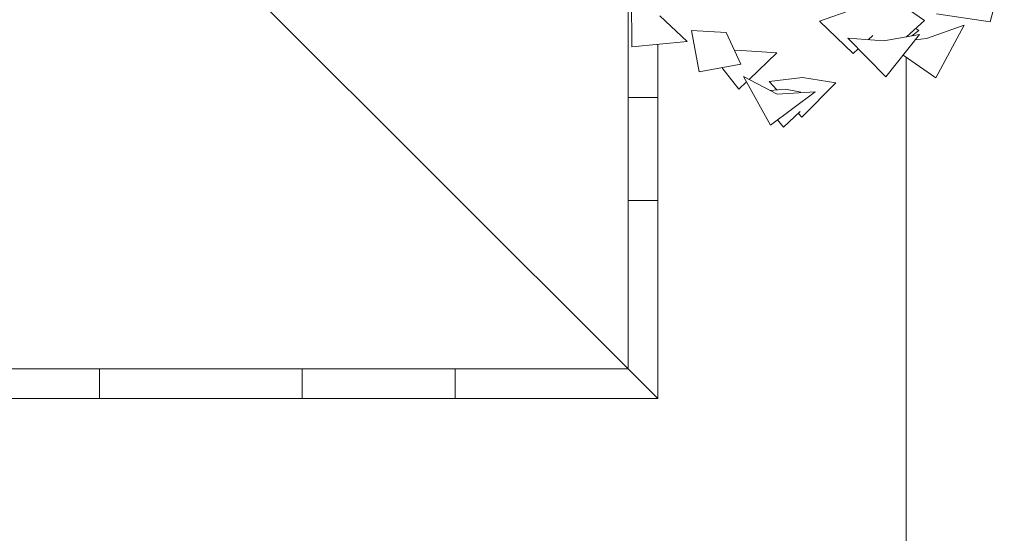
# Model space of a CAD drawing. Header units: millimetres. Extents: x -2624 to 101766, y -16 to 109490.
# Tile 6 of 153: x 95579 to 100535, y 27798 to 30387. Entities that reach past the tile are written whole.
import ezdxf

# ---------------------------------------------------------------- set-up
doc = ezdxf.new("R2010")
doc.units = ezdxf.units.MM
doc.header["$MEASUREMENT"] = 0
for name, color, linetype in [('Nouveau_Terrain _ Modifié.Terrain', 7, 'Continuous'), ('Nouveau_VRD _ Voirie 3d.VRD', 7, 'Continuous'), ('Nouveau_VRD _ Végétation.VRD', 7, 'Continuous'), ('VRD _ Bordure.VRD', 7, 'Continuous')]:
    doc.layers.add(name, color=color, linetype=linetype)

# ---------------------------------------------------------------- blocks, each defined once
blk = doc.blocks.new('Élément de coupe_26')
at = {"layer": 'Nouveau_Terrain _ Modifié.Terrain', "color": 7, "linetype": 'Continuous', "lineweight": 15}
blk.add_line((100041.3, 15746.7), (100041.3, 30197.2), dxfattribs=at)
blk = doc.blocks.new('Élément de coupe_32')
at = {"layer": 'VRD _ Bordure.VRD', "color": 7, "linetype": 'Continuous', "lineweight": 15}
for p, q in [((98791.3, 30263.1), (98791.3, 30015.1)), ((98668, 29995.1), (98641.3, 29995.1)), ((98671.6, 29995.1), (98668, 29995.1)), ((98678.3, 29995.1), (98671.6, 29995.1)), ((98686.7, 29995.1), (98678.3, 29995.1)), ((98791.3, 29995.1), (98686.7, 29995.1)), ((98791.3, 30015.1), (98791.3, 29995.1)), ((98791.3, 29995.1), (98791.3, 29495.1)), ((98791.3, 29495.1), (98791.3, 29475.1)), ((98641.3, 29475.1), (98668, 29475.1)), ((98668, 29475.1), (98671.6, 29475.1)), ((98671.6, 29475.1), (98678.3, 29475.1)), ((98678.3, 29475.1), (98686.7, 29475.1)), ((98686.7, 29475.1), (98791.3, 29475.1)), ((98791.3, 29475.1), (98791.3, 28497.3)), ((98791.3, 28497.3), (98791.3, 28477.3))]:
    blk.add_line(p, q, dxfattribs=at)
blk = doc.blocks.new('Élément de coupe_53')
at = {"layer": 'VRD _ Bordure.VRD', "color": 7, "linetype": 'Continuous', "lineweight": 15}
for p, q in [((95981.3, 28600.6), (95981.3, 28627.3)), ((95981.3, 28597), (95981.3, 28600.6)), ((95981.3, 28590.3), (95981.3, 28597)), ((97001.3, 28600.6), (97001.3, 28627.3)), ((97001.3, 28597), (97001.3, 28600.6)), ((97001.3, 28590.3), (97001.3, 28597)), ((97771.3, 28627.3), (97771.3, 28600.6)), ((97771.3, 28600.6), (97771.3, 28597)), ((97771.3, 28597), (97771.3, 28590.3)), ((98668, 28600.6), (98641.3, 28627.3)), ((98671.6, 28597), (98668, 28600.6)), ((98678.3, 28590.3), (98671.6, 28597)), ((95981.3, 28581.9), (95981.3, 28590.3)), ((95981.3, 28477.3), (95981.3, 28581.9)), ((97001.3, 28581.9), (97001.3, 28590.3)), ((97001.3, 28477.3), (97001.3, 28581.9)), ((97771.3, 28590.3), (97771.3, 28581.9)), ((97771.3, 28581.9), (97771.3, 28477.3)), ((98686.7, 28581.9), (98678.3, 28590.3)), ((98791.3, 28477.3), (98686.7, 28581.9)), ((94961.3, 28477.3), (95961.3, 28477.3)), ((95961.3, 28477.3), (95981.3, 28477.3)), ((95981.3, 28477.3), (96981.3, 28477.3)), ((96981.3, 28477.3), (97001.3, 28477.3)), ((97001.3, 28477.3), (97751.3, 28477.3)), ((97751.3, 28477.3), (97771.3, 28477.3)), ((97771.3, 28477.3), (98771.3, 28477.3)), ((98771.3, 28477.3), (98791.3, 28477.3))]:
    blk.add_line(p, q, dxfattribs=at)
blk = doc.blocks.new('Élément de coupe_54')
at = {"layer": 'Nouveau_VRD _ Voirie 3d.VRD', "color": 251, "linetype": 'Continuous', "lineweight": 15, "true_color": 0x6a6a6a}
blk.add_line((98641.3, 28627.3), (98641.3, 30778.8), dxfattribs=at)
blk = doc.blocks.new('Élément de coupe_55')
at = {"layer": 'Nouveau_VRD _ Voirie 3d.VRD', "color": 251, "linetype": 'Continuous', "lineweight": 15, "true_color": 0x6a6a6a}
for p, q in [((98641.3, 28627.3), (91741.3, 35527.3)), ((14480.3, 28627.3), (98641.3, 28627.3))]:
    blk.add_line(p, q, dxfattribs=at)
blk = doc.blocks.new('Élément de coupe_1480')
at = {"layer": 'Nouveau_VRD _ Végétation.VRD', "color": 7, "linetype": 'Continuous', "lineweight": 15}
for p, q in [((100535.2, 30638.8), (100464.1, 30375.3)), ((98659.8, 30250.3), (98658.5, 30530.4)), ((100134.2, 30382.5), (99946.4, 30514.2)), ((99604.9, 30379.3), (99777.5, 30440.4)), ((98938.6, 30277.4), (98801, 30406.6)), ((100043.2, 30300.1), (100134.2, 30382.5)), ((100464.1, 30375.3), (100194.3, 30416.9)), ((99000, 30124.3), (98960.1, 30332.6)), ((98960.1, 30332.6), (99135.8, 30322.3)), ((99774.4, 30216), (99604.9, 30379.3)), ((100069.1, 30304.9), (100104.4, 30332)), ((100104.4, 30332), (100089.5, 30342.1)), ((100333.3, 30359.1), (100143, 30291.6)), ((100333.3, 30359.1), (100190.1, 30092.8)), ((99208.7, 30162), (99135.8, 30322.3)), ((99938.7, 30098.3), (99747.1, 30292.7)), ((99747.1, 30292.7), (99929, 30279.2)), ((99873.7, 30306.4), (99850.2, 30285)), ((100108.5, 30312.1), (99929, 30279.2)), ((100108.5, 30312.1), (99938.7, 30098.3)), ((100086.5, 30284.5), (100143, 30291.6)), ((98938.6, 30277.4), (98659.8, 30250.3)), ((99176.1, 30233.8), (99212.8, 30231.1)), ((99799.8, 30239.2), (99774.4, 30216)), ((99390, 30219.3), (99212.8, 30231.1)), ((99390, 30219.3), (99250.5, 30085.5)), ((100190.1, 30092.8), (100025.8, 30208.1)), ((99000, 30124.3), (99208.7, 30162)), ((99199.2, 30036.3), (99113.7, 30144.9)), ((99358, 29855.4), (99222.5, 30100.2)), ((99222.5, 30100.2), (99391.8, 30010.9)), ((99352.2, 30074.8), (99519.9, 30095.2)), ((99686.6, 30067.8), (99519.9, 30095.2)), ((99237.5, 30073), (99199.2, 30036.3)), ((99390.3, 30033), (99352.2, 30074.8)), ((99356, 30029.8), (99434.1, 30037)), ((99511.3, 30021.9), (99434.1, 30037)), ((99686.6, 30067.8), (99515.6, 29895.1)), ((99582.8, 30022.2), (99358, 29855.4)), ((99582.8, 30022.2), (99391.8, 30010.9)), ((99507.8, 29924.3), (99424.3, 29844.9)), ((99515.6, 29895.1), (99497.8, 29914.7)), ((99424.3, 29844.9), (99393.1, 29881.3))]:
    blk.add_line(p, q, dxfattribs=at)

msp = doc.modelspace()

# ---------------------------------------------------------------- block references
at = {"layer": 'Nouveau_Terrain _ Modifié.Terrain', "lineweight": 0}
msp.add_blockref('Élément de coupe_26', (0, 0), dxfattribs=at)
at = {"layer": 'Nouveau_VRD _ Voirie 3d.VRD', "lineweight": 0}
for name in ['Élément de coupe_54', 'Élément de coupe_55']:
    msp.add_blockref(name, (0, 0), dxfattribs=at)
at = {"layer": 'Nouveau_VRD _ Végétation.VRD', "lineweight": 0}
msp.add_blockref('Élément de coupe_1480', (0, 0), dxfattribs=at)
at = {"layer": 'VRD _ Bordure.VRD', "lineweight": 0}
for name in ['Élément de coupe_32', 'Élément de coupe_53']:
    msp.add_blockref(name, (0, 0), dxfattribs=at)

doc.saveas('drawing.dxf')
